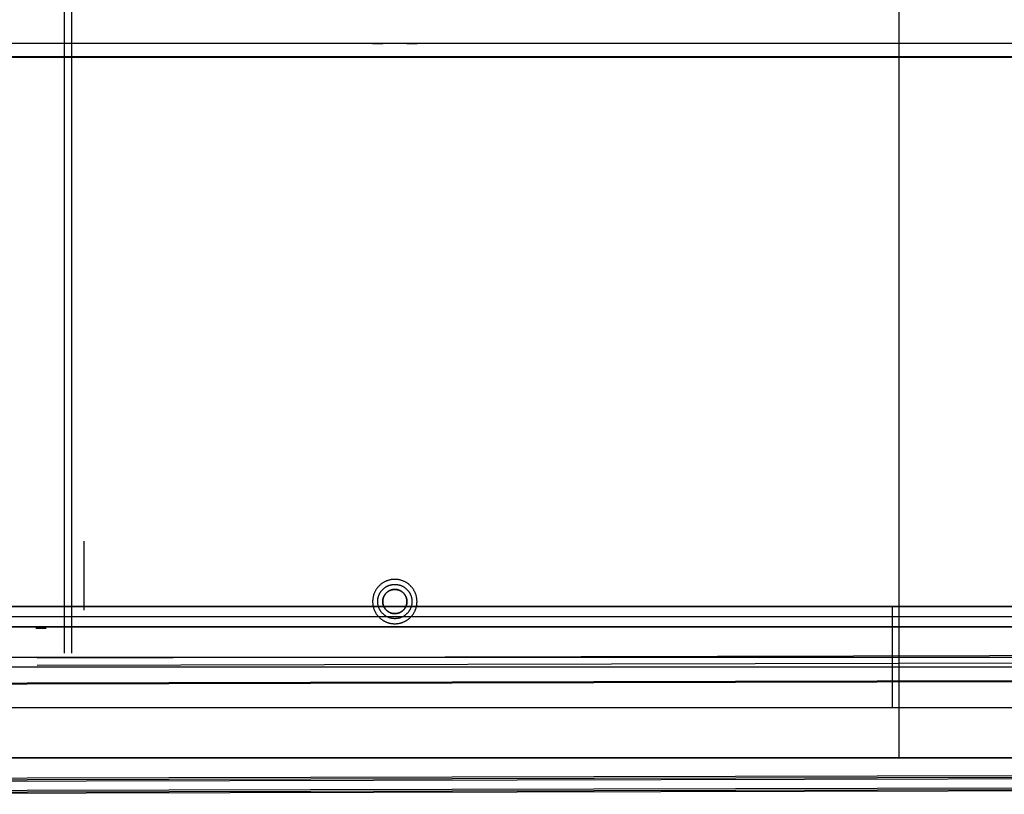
# Model space of a CAD drawing. Header units: millimetres. Extents: x -443 to 78, y -75 to 91.
# Tile 9 of 40: x -380 to -282, y -74 to 2. Entities that reach past the tile are written whole.
import ezdxf

# ---------------------------------------------------------------- set-up
doc = ezdxf.new("R2010")
doc.units = ezdxf.units.MM
doc.header["$MEASUREMENT"] = 0
doc.layers.add('Predefinito', color=5, linetype='Continuous')

msp = doc.modelspace()

# ---------------------------------------------------------------- linework, layer by layer
at = {"layer": 'Predefinito'}
for points in [[(-292.794, -70.836), (-292.794, 79.164)], [(-292.794, -70.836), (-292.794, 79.164)], [(-375.575, 67.571), (-375.575, -60.462)], [(-374.851, 67.571), (-374.851, -60.462)], [(-140.614, -1.332), (-435.615, -1.332)], [(-140.614, -1.399), (-435.615, -1.399)], [(-373.584, -56.194), (-373.584, -49.366)], [(-340.594, -55.336), (-340.594, -55.287), (-340.596, -55.238), (-340.599, -55.188), (-340.603, -55.138), (-340.608, -55.088), (-340.614, -55.037), (-340.622, -54.987), (-340.63, -54.936), (-340.641, -54.884), (-340.652, -54.833), (-340.665, -54.782), (-340.679, -54.731), (-340.694, -54.679), (-340.711, -54.628), (-340.729, -54.577), (-340.748, -54.526), (-340.769, -54.475), (-340.791, -54.425), (-340.815, -54.375), (-340.839, -54.325), (-340.866, -54.276), (-340.893, -54.228), (-340.922, -54.18), (-340.952, -54.132), (-340.984, -54.085), (-341.017, -54.039), (-341.051, -53.994), (-341.086, -53.949), (-341.122, -53.906), (-341.16, -53.863), (-341.198, -53.821), (-341.238, -53.78), (-341.279, -53.741), (-341.321, -53.702), (-341.363, -53.664), (-341.407, -53.628), (-341.452, -53.593), (-341.497, -53.559), (-341.543, -53.526), (-341.59, -53.494), (-341.637, -53.464), (-341.685, -53.435), (-341.734, -53.408), (-341.783, -53.382), (-341.833, -53.357), (-341.883, -53.333), (-341.933, -53.311), (-341.984, -53.29), (-342.035, -53.271), (-342.086, -53.253), (-342.137, -53.236), (-342.188, -53.221), (-342.24, -53.207), (-342.291, -53.194), (-342.342, -53.183), (-342.393, -53.173), (-342.444, -53.164), (-342.495, -53.156), (-342.546, -53.15), (-342.596, -53.145), (-342.646, -53.141), (-342.696, -53.138), (-342.745, -53.136), (-342.794, -53.136), (-342.843, -53.136), (-342.892, -53.138), (-342.941, -53.141), (-342.991, -53.145), (-343.042, -53.15), (-343.092, -53.156), (-343.143, -53.164), (-343.194, -53.173), (-343.245, -53.183), (-343.296, -53.194), (-343.348, -53.207), (-343.399, -53.221), (-343.45, -53.236), (-343.502, -53.253), (-343.553, -53.271), (-343.604, -53.29), (-343.654, -53.311), (-343.705, -53.333), (-343.755, -53.357), (-343.804, -53.382), (-343.853, -53.408), (-343.902, -53.435), (-343.95, -53.464), (-343.998, -53.494), (-344.044, -53.526), (-344.091, -53.559), (-344.136, -53.593), (-344.18, -53.628), (-344.224, -53.664), (-344.267, -53.702), (-344.309, -53.741), (-344.349, -53.78), (-344.389, -53.821), (-344.428, -53.863), (-344.465, -53.906), (-344.502, -53.949), (-344.537, -53.994), (-344.571, -54.039), (-344.604, -54.085), (-344.635, -54.132), (-344.665, -54.18), (-344.694, -54.228), (-344.722, -54.276), (-344.748, -54.325), (-344.773, -54.375), (-344.796, -54.425), (-344.818, -54.475), (-344.839, -54.526), (-344.859, -54.577), (-344.877, -54.628), (-344.893, -54.679), (-344.909, -54.731), (-344.923, -54.782), (-344.936, -54.833), (-344.947, -54.884), (-344.957, -54.936), (-344.966, -54.987), (-344.973, -55.037), (-344.98, -55.088), (-344.985, -55.138), (-344.989, -55.188), (-344.992, -55.238), (-344.993, -55.287), (-344.994, -55.336)], [(-344.494, -55.336), (-344.493, -55.298), (-344.492, -55.26), (-344.49, -55.222), (-344.487, -55.183), (-344.483, -55.144), (-344.478, -55.105), (-344.472, -55.066), (-344.465, -55.027), (-344.458, -54.987), (-344.449, -54.947), (-344.439, -54.908), (-344.428, -54.868), (-344.416, -54.828), (-344.403, -54.789), (-344.389, -54.749), (-344.374, -54.71), (-344.358, -54.671), (-344.341, -54.632), (-344.323, -54.593), (-344.304, -54.555), (-344.284, -54.517), (-344.262, -54.479), (-344.24, -54.442), (-344.217, -54.406), (-344.192, -54.369), (-344.167, -54.334), (-344.141, -54.299), (-344.114, -54.264), (-344.085, -54.231), (-344.056, -54.198), (-344.027, -54.165), (-343.996, -54.134), (-343.964, -54.103), (-343.932, -54.073), (-343.899, -54.044), (-343.865, -54.016), (-343.831, -53.989), (-343.796, -53.963), (-343.76, -53.937), (-343.724, -53.913), (-343.687, -53.89), (-343.65, -53.867), (-343.613, -53.846), (-343.575, -53.826), (-343.536, -53.807), (-343.498, -53.788), (-343.459, -53.771), (-343.419, -53.755), (-343.38, -53.74), (-343.341, -53.726), (-343.301, -53.713), (-343.261, -53.702), (-343.222, -53.691), (-343.182, -53.681), (-343.143, -53.672), (-343.103, -53.664), (-343.064, -53.657), (-343.024, -53.652), (-342.985, -53.647), (-342.946, -53.643), (-342.908, -53.64), (-342.87, -53.638), (-342.831, -53.636), (-342.794, -53.636), (-342.756, -53.636), (-342.718, -53.638), (-342.68, -53.64), (-342.641, -53.643), (-342.602, -53.647), (-342.563, -53.652), (-342.524, -53.657), (-342.484, -53.664), (-342.445, -53.672), (-342.405, -53.681), (-342.366, -53.691), (-342.326, -53.702), (-342.286, -53.713), (-342.247, -53.726), (-342.207, -53.74), (-342.168, -53.755), (-342.129, -53.771), (-342.09, -53.788), (-342.051, -53.807), (-342.013, -53.826), (-341.975, -53.846), (-341.937, -53.867), (-341.9, -53.89), (-341.863, -53.913), (-341.827, -53.937), (-341.792, -53.963), (-341.757, -53.989), (-341.722, -54.016), (-341.688, -54.044), (-341.655, -54.073), (-341.623, -54.103), (-341.592, -54.134), (-341.561, -54.165), (-341.531, -54.198), (-341.502, -54.231), (-341.474, -54.264), (-341.447, -54.299), (-341.42, -54.334), (-341.395, -54.369), (-341.371, -54.406), (-341.347, -54.442), (-341.325, -54.479), (-341.304, -54.517), (-341.284, -54.555), (-341.264, -54.593), (-341.246, -54.632), (-341.229, -54.671), (-341.213, -54.71), (-341.198, -54.749), (-341.184, -54.789), (-341.171, -54.828), (-341.159, -54.868), (-341.149, -54.908), (-341.139, -54.947), (-341.13, -54.987), (-341.122, -55.027), (-341.115, -55.066), (-341.109, -55.105), (-341.105, -55.144), (-341.101, -55.183), (-341.098, -55.222), (-341.095, -55.26), (-341.094, -55.298), (-341.094, -55.336)], [(-343.994, -55.336), (-343.993, -55.309), (-343.993, -55.282), (-343.991, -55.255), (-343.989, -55.228), (-343.986, -55.201), (-343.983, -55.173), (-343.978, -55.145), (-343.974, -55.118), (-343.968, -55.09), (-343.962, -55.062), (-343.955, -55.034), (-343.947, -55.006), (-343.939, -54.978), (-343.93, -54.95), (-343.92, -54.922), (-343.909, -54.894), (-343.898, -54.867), (-343.886, -54.839), (-343.873, -54.812), (-343.86, -54.785), (-343.845, -54.758), (-343.83, -54.731), (-343.815, -54.705), (-343.798, -54.679), (-343.781, -54.654), (-343.763, -54.629), (-343.745, -54.604), (-343.725, -54.58), (-343.705, -54.556), (-343.685, -54.532), (-343.664, -54.51), (-343.642, -54.487), (-343.62, -54.466), (-343.597, -54.445), (-343.574, -54.424), (-343.55, -54.404), (-343.526, -54.385), (-343.501, -54.367), (-343.476, -54.349), (-343.45, -54.331), (-343.424, -54.315), (-343.398, -54.299), (-343.372, -54.284), (-343.345, -54.27), (-343.318, -54.256), (-343.291, -54.244), (-343.263, -54.231), (-343.235, -54.22), (-343.208, -54.21), (-343.18, -54.2), (-343.152, -54.191), (-343.124, -54.182), (-343.096, -54.175), (-343.068, -54.168), (-343.04, -54.161), (-343.012, -54.156), (-342.984, -54.151), (-342.957, -54.147), (-342.929, -54.144), (-342.902, -54.141), (-342.874, -54.139), (-342.847, -54.137), (-342.82, -54.136), (-342.794, -54.136), (-342.767, -54.136), (-342.74, -54.137), (-342.713, -54.139), (-342.686, -54.141), (-342.658, -54.144), (-342.631, -54.147), (-342.603, -54.151), (-342.575, -54.156), (-342.547, -54.161), (-342.52, -54.168), (-342.492, -54.175), (-342.464, -54.182), (-342.436, -54.191), (-342.408, -54.2), (-342.38, -54.21), (-342.352, -54.22), (-342.324, -54.231), (-342.297, -54.244), (-342.27, -54.256), (-342.243, -54.27), (-342.216, -54.284), (-342.189, -54.299), (-342.163, -54.315), (-342.137, -54.331), (-342.112, -54.349), (-342.086, -54.367), (-342.062, -54.385), (-342.037, -54.404), (-342.014, -54.424), (-341.99, -54.445), (-341.967, -54.466), (-341.945, -54.487), (-341.924, -54.51), (-341.902, -54.532), (-341.882, -54.556), (-341.862, -54.58), (-341.843, -54.604), (-341.824, -54.629), (-341.806, -54.654), (-341.789, -54.679), (-341.773, -54.705), (-341.757, -54.731), (-341.742, -54.758), (-341.728, -54.785), (-341.714, -54.812), (-341.701, -54.839), (-341.689, -54.867), (-341.678, -54.894), (-341.667, -54.922), (-341.658, -54.95), (-341.648, -54.978), (-341.64, -55.006), (-341.632, -55.034), (-341.625, -55.062), (-341.619, -55.09), (-341.614, -55.118), (-341.609, -55.145), (-341.605, -55.173), (-341.601, -55.201), (-341.599, -55.228), (-341.596, -55.255), (-341.595, -55.282), (-341.594, -55.309), (-341.594, -55.336)], [(-343.994, -55.336), (-343.993, -55.309), (-343.993, -55.282), (-343.991, -55.255), (-343.989, -55.228), (-343.986, -55.201), (-343.983, -55.173), (-343.978, -55.145), (-343.974, -55.118), (-343.968, -55.09), (-343.962, -55.062), (-343.955, -55.034), (-343.947, -55.006), (-343.939, -54.978), (-343.93, -54.95), (-343.92, -54.922), (-343.909, -54.894), (-343.898, -54.867), (-343.886, -54.839), (-343.873, -54.812), (-343.86, -54.785), (-343.845, -54.758), (-343.83, -54.731), (-343.815, -54.705), (-343.798, -54.679), (-343.781, -54.654), (-343.763, -54.629), (-343.745, -54.604), (-343.725, -54.58), (-343.705, -54.556), (-343.685, -54.532), (-343.664, -54.51), (-343.642, -54.487), (-343.62, -54.466), (-343.597, -54.445), (-343.574, -54.424), (-343.55, -54.404), (-343.526, -54.385), (-343.501, -54.367), (-343.476, -54.349), (-343.45, -54.331), (-343.424, -54.315), (-343.398, -54.299), (-343.372, -54.284), (-343.345, -54.27), (-343.318, -54.256), (-343.291, -54.244), (-343.263, -54.231), (-343.235, -54.22), (-343.208, -54.21), (-343.18, -54.2), (-343.152, -54.191), (-343.124, -54.182), (-343.096, -54.175), (-343.068, -54.168), (-343.04, -54.161), (-343.012, -54.156), (-342.984, -54.151), (-342.957, -54.147), (-342.929, -54.144), (-342.902, -54.141), (-342.874, -54.139), (-342.847, -54.137), (-342.82, -54.136), (-342.794, -54.136), (-342.767, -54.136), (-342.74, -54.137), (-342.713, -54.139), (-342.686, -54.141), (-342.658, -54.144), (-342.631, -54.147), (-342.603, -54.151), (-342.575, -54.156), (-342.547, -54.161), (-342.52, -54.168), (-342.492, -54.175), (-342.464, -54.182), (-342.436, -54.191), (-342.408, -54.2), (-342.38, -54.21), (-342.352, -54.22), (-342.324, -54.231), (-342.297, -54.244), (-342.27, -54.256), (-342.243, -54.27), (-342.216, -54.284), (-342.189, -54.299), (-342.163, -54.315), (-342.137, -54.331), (-342.112, -54.349), (-342.086, -54.367), (-342.062, -54.385), (-342.037, -54.404), (-342.014, -54.424), (-341.99, -54.445), (-341.967, -54.466), (-341.945, -54.487), (-341.924, -54.51), (-341.902, -54.532), (-341.882, -54.556), (-341.862, -54.58), (-341.843, -54.604), (-341.824, -54.629), (-341.806, -54.654), (-341.789, -54.679), (-341.773, -54.705), (-341.757, -54.731), (-341.742, -54.758), (-341.728, -54.785), (-341.714, -54.812), (-341.701, -54.839), (-341.689, -54.867), (-341.678, -54.894), (-341.667, -54.922), (-341.658, -54.95), (-341.648, -54.978), (-341.64, -55.006), (-341.632, -55.034), (-341.625, -55.062), (-341.619, -55.09), (-341.614, -55.118), (-341.609, -55.145), (-341.605, -55.173), (-341.601, -55.201), (-341.599, -55.228), (-341.596, -55.255), (-341.595, -55.282), (-341.594, -55.309), (-341.594, -55.336)], [(-341.594, -55.336), (-341.594, -55.309), (-341.595, -55.282), (-341.596, -55.255), (-341.599, -55.228), (-341.601, -55.201), (-341.605, -55.173), (-341.609, -55.145), (-341.614, -55.118), (-341.619, -55.09), (-341.625, -55.062), (-341.632, -55.034), (-341.64, -55.006), (-341.648, -54.978), (-341.658, -54.95), (-341.667, -54.922), (-341.678, -54.894), (-341.689, -54.867), (-341.701, -54.839), (-341.714, -54.812), (-341.728, -54.785), (-341.742, -54.758), (-341.757, -54.731), (-341.773, -54.705), (-341.789, -54.679), (-341.806, -54.654), (-341.824, -54.629), (-341.843, -54.604), (-341.862, -54.58), (-341.882, -54.556), (-341.902, -54.532), (-341.924, -54.51), (-341.945, -54.487), (-341.967, -54.466), (-341.99, -54.445), (-342.014, -54.424), (-342.037, -54.404), (-342.062, -54.385), (-342.086, -54.367), (-342.112, -54.349), (-342.137, -54.331), (-342.163, -54.315), (-342.189, -54.299), (-342.216, -54.284), (-342.243, -54.27), (-342.27, -54.256), (-342.297, -54.244), (-342.324, -54.231), (-342.352, -54.22), (-342.38, -54.21), (-342.408, -54.2), (-342.436, -54.191), (-342.464, -54.182), (-342.492, -54.175), (-342.52, -54.168), (-342.547, -54.161), (-342.575, -54.156), (-342.603, -54.151), (-342.631, -54.147), (-342.658, -54.144), (-342.686, -54.141), (-342.713, -54.139), (-342.74, -54.137), (-342.767, -54.136), (-342.794, -54.136), (-342.82, -54.136), (-342.847, -54.137), (-342.874, -54.139), (-342.902, -54.141), (-342.929, -54.144), (-342.957, -54.147), (-342.984, -54.151), (-343.012, -54.156), (-343.04, -54.161), (-343.068, -54.168), (-343.096, -54.175), (-343.124, -54.182), (-343.152, -54.191), (-343.18, -54.2), (-343.208, -54.21), (-343.235, -54.22), (-343.263, -54.231), (-343.291, -54.244), (-343.318, -54.256), (-343.345, -54.27), (-343.372, -54.284), (-343.398, -54.299), (-343.424, -54.315), (-343.45, -54.331), (-343.476, -54.349), (-343.501, -54.367), (-343.526, -54.385), (-343.55, -54.404), (-343.574, -54.424), (-343.597, -54.445), (-343.62, -54.466), (-343.642, -54.487), (-343.664, -54.51), (-343.685, -54.532), (-343.705, -54.556), (-343.725, -54.58), (-343.745, -54.604), (-343.763, -54.629), (-343.781, -54.654), (-343.798, -54.679), (-343.815, -54.705), (-343.83, -54.731), (-343.845, -54.758), (-343.86, -54.785), (-343.873, -54.812), (-343.886, -54.839), (-343.898, -54.867), (-343.909, -54.894), (-343.92, -54.922), (-343.93, -54.95), (-343.939, -54.978), (-343.947, -55.006), (-343.955, -55.034), (-343.962, -55.062), (-343.968, -55.09), (-343.974, -55.118), (-343.978, -55.145), (-343.983, -55.173), (-343.986, -55.201), (-343.989, -55.228), (-343.991, -55.255), (-343.993, -55.282), (-343.993, -55.309), (-343.994, -55.336)], [(-344.994, -55.336), (-344.993, -55.385), (-344.992, -55.434), (-344.989, -55.484), (-344.985, -55.534), (-344.98, -55.584), (-344.973, -55.634), (-344.966, -55.685), (-344.957, -55.736), (-344.947, -55.787), (-344.936, -55.839), (-344.923, -55.89), (-344.909, -55.941), (-344.893, -55.993), (-344.877, -56.044), (-344.859, -56.095), (-344.839, -56.146), (-344.818, -56.196), (-344.796, -56.247), (-344.773, -56.297), (-344.748, -56.346), (-344.722, -56.395), (-344.694, -56.444), (-344.665, -56.492), (-344.635, -56.54), (-344.604, -56.587), (-344.571, -56.633), (-344.537, -56.678), (-344.502, -56.723), (-344.465, -56.766), (-344.428, -56.809), (-344.389, -56.851), (-344.349, -56.892), (-344.309, -56.931), (-344.267, -56.97), (-344.224, -57.007), (-344.18, -57.044), (-344.136, -57.079), (-344.091, -57.113), (-344.044, -57.146), (-343.998, -57.177), (-343.95, -57.207), (-343.902, -57.236), (-343.853, -57.264), (-343.804, -57.29), (-343.755, -57.315), (-343.705, -57.338), (-343.654, -57.361), (-343.604, -57.381), (-343.553, -57.401), (-343.502, -57.419), (-343.45, -57.436), (-343.399, -57.451), (-343.348, -57.465), (-343.296, -57.478), (-343.245, -57.489), (-343.194, -57.499), (-343.143, -57.508), (-343.092, -57.516), (-343.042, -57.522), (-342.991, -57.527), (-342.941, -57.531), (-342.892, -57.534), (-342.843, -57.535), (-342.794, -57.536), (-342.745, -57.535), (-342.696, -57.534), (-342.646, -57.531), (-342.596, -57.527), (-342.546, -57.522), (-342.495, -57.516), (-342.444, -57.508), (-342.393, -57.499), (-342.342, -57.489), (-342.291, -57.478), (-342.24, -57.465), (-342.188, -57.451), (-342.137, -57.436), (-342.086, -57.419), (-342.035, -57.401), (-341.984, -57.381), (-341.933, -57.361), (-341.883, -57.338), (-341.833, -57.315), (-341.783, -57.29), (-341.734, -57.264), (-341.685, -57.236), (-341.637, -57.207), (-341.59, -57.177), (-341.543, -57.146), (-341.497, -57.113), (-341.452, -57.079), (-341.407, -57.044), (-341.363, -57.007), (-341.321, -56.97), (-341.279, -56.931), (-341.238, -56.892), (-341.198, -56.851), (-341.16, -56.809), (-341.122, -56.766), (-341.086, -56.723), (-341.051, -56.678), (-341.017, -56.633), (-340.984, -56.587), (-340.952, -56.54), (-340.922, -56.492), (-340.893, -56.444), (-340.866, -56.395), (-340.839, -56.346), (-340.815, -56.297), (-340.791, -56.247), (-340.769, -56.196), (-340.748, -56.146), (-340.729, -56.095), (-340.711, -56.044), (-340.694, -55.993), (-340.679, -55.941), (-340.665, -55.89), (-340.652, -55.839), (-340.641, -55.787), (-340.63, -55.736), (-340.622, -55.685), (-340.614, -55.634), (-340.608, -55.584), (-340.603, -55.534), (-340.599, -55.484), (-340.596, -55.434), (-340.594, -55.385), (-340.594, -55.336)], [(-341.094, -55.336), (-341.094, -55.374), (-341.095, -55.412), (-341.098, -55.45), (-341.101, -55.489), (-341.105, -55.527), (-341.109, -55.567), (-341.115, -55.606), (-341.122, -55.645), (-341.13, -55.685), (-341.139, -55.724), (-341.149, -55.764), (-341.159, -55.804), (-341.171, -55.843), (-341.184, -55.883), (-341.198, -55.922), (-341.213, -55.962), (-341.229, -56.001), (-341.246, -56.04), (-341.264, -56.078), (-341.284, -56.117), (-341.304, -56.155), (-341.325, -56.192), (-341.347, -56.229), (-341.371, -56.266), (-341.395, -56.302), (-341.42, -56.338), (-341.447, -56.373), (-341.474, -56.407), (-341.502, -56.441), (-341.531, -56.474), (-341.561, -56.506), (-341.592, -56.538), (-341.623, -56.569), (-341.655, -56.599), (-341.688, -56.628), (-341.722, -56.656), (-341.757, -56.683), (-341.792, -56.709), (-341.827, -56.734), (-341.863, -56.759), (-341.9, -56.782), (-341.937, -56.804), (-341.975, -56.826), (-342.013, -56.846), (-342.051, -56.865), (-342.09, -56.883), (-342.129, -56.9), (-342.168, -56.917), (-342.207, -56.932), (-342.247, -56.945), (-342.286, -56.958), (-342.326, -56.97), (-342.366, -56.981), (-342.405, -56.991), (-342.445, -57), (-342.484, -57.008), (-342.524, -57.014), (-342.563, -57.02), (-342.602, -57.025), (-342.641, -57.029), (-342.68, -57.032), (-342.718, -57.034), (-342.756, -57.035), (-342.794, -57.036), (-342.831, -57.035), (-342.87, -57.034), (-342.908, -57.032), (-342.946, -57.029), (-342.985, -57.025), (-343.024, -57.02), (-343.064, -57.014), (-343.103, -57.008), (-343.143, -57), (-343.182, -56.991), (-343.222, -56.981), (-343.261, -56.97), (-343.301, -56.958), (-343.341, -56.945), (-343.38, -56.932), (-343.419, -56.917), (-343.459, -56.9), (-343.498, -56.883), (-343.536, -56.865), (-343.575, -56.846), (-343.613, -56.826), (-343.65, -56.804), (-343.687, -56.782), (-343.724, -56.759), (-343.76, -56.734), (-343.796, -56.709), (-343.831, -56.683), (-343.865, -56.656), (-343.899, -56.628), (-343.932, -56.599), (-343.964, -56.569), (-343.996, -56.538), (-344.027, -56.506), (-344.056, -56.474), (-344.085, -56.441), (-344.114, -56.407), (-344.141, -56.373), (-344.167, -56.338), (-344.192, -56.302), (-344.217, -56.266), (-344.24, -56.229), (-344.262, -56.192), (-344.284, -56.155), (-344.304, -56.117), (-344.323, -56.078), (-344.341, -56.04), (-344.358, -56.001), (-344.374, -55.962), (-344.389, -55.922), (-344.403, -55.883), (-344.416, -55.843), (-344.428, -55.804), (-344.439, -55.764), (-344.449, -55.724), (-344.458, -55.685), (-344.465, -55.645), (-344.472, -55.606), (-344.478, -55.567), (-344.483, -55.527), (-344.487, -55.489), (-344.49, -55.45), (-344.492, -55.412), (-344.493, -55.374), (-344.494, -55.336)], [(-341.594, -55.336), (-341.594, -55.363), (-341.595, -55.389), (-341.596, -55.416), (-341.599, -55.444), (-341.601, -55.471), (-341.605, -55.499), (-341.609, -55.526), (-341.614, -55.554), (-341.619, -55.582), (-341.625, -55.61), (-341.632, -55.638), (-341.64, -55.666), (-341.648, -55.694), (-341.658, -55.722), (-341.667, -55.75), (-341.678, -55.778), (-341.689, -55.805), (-341.701, -55.833), (-341.714, -55.86), (-341.728, -55.887), (-341.742, -55.914), (-341.757, -55.94), (-341.773, -55.967), (-341.789, -55.993), (-341.806, -56.018), (-341.824, -56.043), (-341.843, -56.068), (-341.862, -56.092), (-341.882, -56.116), (-341.902, -56.139), (-341.924, -56.162), (-341.945, -56.184), (-341.967, -56.206), (-341.99, -56.227), (-342.014, -56.248), (-342.037, -56.268), (-342.062, -56.287), (-342.086, -56.305), (-342.112, -56.323), (-342.137, -56.34), (-342.163, -56.357), (-342.189, -56.372), (-342.216, -56.388), (-342.243, -56.402), (-342.27, -56.415), (-342.297, -56.428), (-342.324, -56.44), (-342.352, -56.452), (-342.38, -56.462), (-342.408, -56.472), (-342.436, -56.481), (-342.464, -56.49), (-342.492, -56.497), (-342.52, -56.504), (-342.547, -56.51), (-342.575, -56.516), (-342.603, -56.521), (-342.631, -56.525), (-342.658, -56.528), (-342.686, -56.531), (-342.713, -56.533), (-342.74, -56.535), (-342.767, -56.536), (-342.794, -56.536), (-342.82, -56.536), (-342.847, -56.535), (-342.874, -56.533), (-342.902, -56.531), (-342.929, -56.528), (-342.957, -56.525), (-342.984, -56.521), (-343.012, -56.516), (-343.04, -56.51), (-343.068, -56.504), (-343.096, -56.497), (-343.124, -56.49), (-343.152, -56.481), (-343.18, -56.472), (-343.208, -56.462), (-343.235, -56.452), (-343.263, -56.44), (-343.291, -56.428), (-343.318, -56.415), (-343.345, -56.402), (-343.372, -56.388), (-343.398, -56.372), (-343.424, -56.357), (-343.45, -56.34), (-343.476, -56.323), (-343.501, -56.305), (-343.526, -56.287), (-343.55, -56.268), (-343.574, -56.248), (-343.597, -56.227), (-343.62, -56.206), (-343.642, -56.184), (-343.664, -56.162), (-343.685, -56.139), (-343.705, -56.116), (-343.725, -56.092), (-343.745, -56.068), (-343.763, -56.043), (-343.781, -56.018), (-343.798, -55.993), (-343.815, -55.967), (-343.83, -55.94), (-343.845, -55.914), (-343.86, -55.887), (-343.873, -55.86), (-343.886, -55.833), (-343.898, -55.805), (-343.909, -55.778), (-343.92, -55.75), (-343.93, -55.722), (-343.939, -55.694), (-343.947, -55.666), (-343.955, -55.638), (-343.962, -55.61), (-343.968, -55.582), (-343.974, -55.554), (-343.978, -55.526), (-343.983, -55.499), (-343.986, -55.471), (-343.989, -55.444), (-343.991, -55.416), (-343.993, -55.389), (-343.993, -55.363), (-343.994, -55.336)], [(-341.594, -55.336), (-341.594, -55.363), (-341.595, -55.389), (-341.596, -55.416), (-341.599, -55.444), (-341.601, -55.471), (-341.605, -55.499), (-341.609, -55.526), (-341.614, -55.554), (-341.619, -55.582), (-341.625, -55.61), (-341.632, -55.638), (-341.64, -55.666), (-341.648, -55.694), (-341.658, -55.722), (-341.667, -55.75), (-341.678, -55.778), (-341.689, -55.805), (-341.701, -55.833), (-341.714, -55.86), (-341.728, -55.887), (-341.742, -55.914), (-341.757, -55.94), (-341.773, -55.967), (-341.789, -55.993), (-341.806, -56.018), (-341.824, -56.043), (-341.843, -56.068), (-341.862, -56.092), (-341.882, -56.116), (-341.902, -56.139), (-341.924, -56.162), (-341.945, -56.184), (-341.967, -56.206), (-341.99, -56.227), (-342.014, -56.248), (-342.037, -56.268), (-342.062, -56.287), (-342.086, -56.305), (-342.112, -56.323), (-342.137, -56.34), (-342.163, -56.357), (-342.189, -56.372), (-342.216, -56.388), (-342.243, -56.402), (-342.27, -56.415), (-342.297, -56.428), (-342.324, -56.44), (-342.352, -56.452), (-342.38, -56.462), (-342.408, -56.472), (-342.436, -56.481), (-342.464, -56.49), (-342.492, -56.497), (-342.52, -56.504), (-342.547, -56.51), (-342.575, -56.516), (-342.603, -56.521), (-342.631, -56.525), (-342.658, -56.528), (-342.686, -56.531), (-342.713, -56.533), (-342.74, -56.535), (-342.767, -56.536), (-342.794, -56.536), (-342.82, -56.536), (-342.847, -56.535), (-342.874, -56.533), (-342.902, -56.531), (-342.929, -56.528), (-342.957, -56.525), (-342.984, -56.521), (-343.012, -56.516), (-343.04, -56.51), (-343.068, -56.504), (-343.096, -56.497), (-343.124, -56.49), (-343.152, -56.481), (-343.18, -56.472), (-343.208, -56.462), (-343.235, -56.452), (-343.263, -56.44), (-343.291, -56.428), (-343.318, -56.415), (-343.345, -56.402), (-343.372, -56.388), (-343.398, -56.372), (-343.424, -56.357), (-343.45, -56.34), (-343.476, -56.323), (-343.501, -56.305), (-343.526, -56.287), (-343.55, -56.268), (-343.574, -56.248), (-343.597, -56.227), (-343.62, -56.206), (-343.642, -56.184), (-343.664, -56.162), (-343.685, -56.139), (-343.705, -56.116), (-343.725, -56.092), (-343.745, -56.068), (-343.763, -56.043), (-343.781, -56.018), (-343.798, -55.993), (-343.815, -55.967), (-343.83, -55.94), (-343.845, -55.914), (-343.86, -55.887), (-343.873, -55.86), (-343.886, -55.833), (-343.898, -55.805), (-343.909, -55.778), (-343.92, -55.75), (-343.93, -55.722), (-343.939, -55.694), (-343.947, -55.666), (-343.955, -55.638), (-343.962, -55.61), (-343.968, -55.582), (-343.974, -55.554), (-343.978, -55.526), (-343.983, -55.499), (-343.986, -55.471), (-343.989, -55.444), (-343.991, -55.416), (-343.993, -55.389), (-343.993, -55.363), (-343.994, -55.336)], [(-343.994, -55.336), (-343.993, -55.363), (-343.993, -55.389), (-343.991, -55.416), (-343.989, -55.444), (-343.986, -55.471), (-343.983, -55.499), (-343.978, -55.526), (-343.974, -55.554), (-343.968, -55.582), (-343.962, -55.61), (-343.955, -55.638), (-343.947, -55.666), (-343.939, -55.694), (-343.93, -55.722), (-343.92, -55.75), (-343.909, -55.778), (-343.898, -55.805), (-343.886, -55.833), (-343.873, -55.86), (-343.86, -55.887), (-343.845, -55.914), (-343.83, -55.94), (-343.815, -55.967), (-343.798, -55.993), (-343.781, -56.018), (-343.763, -56.043), (-343.745, -56.068), (-343.725, -56.092), (-343.705, -56.116), (-343.685, -56.139), (-343.664, -56.162), (-343.642, -56.184), (-343.62, -56.206), (-343.597, -56.227), (-343.574, -56.248), (-343.55, -56.268), (-343.526, -56.287), (-343.501, -56.305), (-343.476, -56.323), (-343.45, -56.34), (-343.424, -56.357), (-343.398, -56.372), (-343.372, -56.388), (-343.345, -56.402), (-343.318, -56.415), (-343.291, -56.428), (-343.263, -56.44), (-343.235, -56.452), (-343.208, -56.462), (-343.18, -56.472), (-343.152, -56.481), (-343.124, -56.49), (-343.096, -56.497), (-343.068, -56.504), (-343.04, -56.51), (-343.012, -56.516), (-342.984, -56.521), (-342.957, -56.525), (-342.929, -56.528), (-342.902, -56.531), (-342.874, -56.533), (-342.847, -56.535), (-342.82, -56.536), (-342.794, -56.536), (-342.767, -56.536), (-342.74, -56.535), (-342.713, -56.533), (-342.686, -56.531), (-342.658, -56.528), (-342.631, -56.525), (-342.603, -56.521), (-342.575, -56.516), (-342.547, -56.51), (-342.52, -56.504), (-342.492, -56.497), (-342.464, -56.49), (-342.436, -56.481), (-342.408, -56.472), (-342.38, -56.462), (-342.352, -56.452), (-342.324, -56.44), (-342.297, -56.428), (-342.27, -56.415), (-342.243, -56.402), (-342.216, -56.388), (-342.189, -56.372), (-342.163, -56.357), (-342.137, -56.34), (-342.112, -56.323), (-342.086, -56.305), (-342.062, -56.287), (-342.037, -56.268), (-342.014, -56.248), (-341.99, -56.227), (-341.967, -56.206), (-341.945, -56.184), (-341.924, -56.162), (-341.902, -56.139), (-341.882, -56.116), (-341.862, -56.092), (-341.843, -56.068), (-341.824, -56.043), (-341.806, -56.018), (-341.789, -55.993), (-341.773, -55.967), (-341.757, -55.94), (-341.742, -55.914), (-341.728, -55.887), (-341.714, -55.86), (-341.701, -55.833), (-341.689, -55.805), (-341.678, -55.778), (-341.667, -55.75), (-341.658, -55.722), (-341.648, -55.694), (-341.64, -55.666), (-341.632, -55.638), (-341.625, -55.61), (-341.619, -55.582), (-341.614, -55.554), (-341.609, -55.526), (-341.605, -55.499), (-341.601, -55.471), (-341.599, -55.444), (-341.596, -55.416), (-341.595, -55.389), (-341.594, -55.363), (-341.594, -55.336)], [(-147.094, -55.836), (-439.786, -55.836)], [(-439.786, -55.836), (-147.094, -55.836)], [(-439.786, -55.836), (-147.094, -55.836)], [(-293.44, -57.836), (-293.44, -55.836)], [(-147.094, -56.836), (-439.786, -56.836)], [(-441.791, -57.836), (-145.089, -57.836)], [(-147.094, -57.836), (-439.786, -57.836)], [(-427.758, -57.836), (-159.122, -57.836)], [(-378.375, -57.962), (-377.351, -57.962)], [(-293.44, -65.836), (-293.44, -57.836)], [(-439.786, -60.836), (-147.094, -60.836)], [(-159.122, -61.836), (-427.758, -61.836)], [(-441.791, -65.836), (-145.089, -65.836)], [(-439.786, -65.836), (-147.094, -65.836)], [(-427.758, -65.836), (-159.122, -65.836)], [(-153.494, -70.836), (-432.094, -70.836)], [(-432.094, -70.836), (-153.494, -70.836)]]:
    msp.add_lwpolyline(points, dxfattribs=at)
at = {"layer": 'Predefinito', "extrusion": (1, 0, 0)}
for points in [[(60.542, 45.321), (-63.206, 38.399)], [(-63.273, 39.598), (60.475, 46.519)], [(-54.136, 1), (-53.136, 0)], [(-54.136, 1), (-54.136, 1.2)], [(-55.336, 1), (-55.336, 1.2)], [(-55.336, 1.2), (-55.336, 1)], [(-56.536, 1), (-56.536, 1.2)], [(-56.536, 1), (-57.536, 0)], [(-55.836, 29), (-55.837, 29.111), (-55.841, 29.223), (-55.847, 29.336), (-55.856, 29.449), (-55.868, 29.564), (-55.882, 29.678), (-55.899, 29.794), (-55.919, 29.91), (-55.942, 30.026), (-55.968, 30.143), (-55.997, 30.259), (-56.029, 30.376), (-56.064, 30.492), (-56.102, 30.609), (-56.143, 30.725), (-56.187, 30.84), (-56.234, 30.956), (-56.285, 31.07), (-56.338, 31.184), (-56.394, 31.296), (-56.454, 31.408), (-56.517, 31.519), (-56.582, 31.628), (-56.651, 31.736), (-56.722, 31.842), (-56.797, 31.947), (-56.874, 32.05), (-56.954, 32.151), (-57.037, 32.251), (-57.122, 32.348), (-57.21, 32.443), (-57.3, 32.536), (-57.393, 32.626), (-57.488, 32.714), (-57.585, 32.799), (-57.684, 32.882), (-57.786, 32.962), (-57.889, 33.039), (-57.993, 33.113), (-58.1, 33.185), (-58.208, 33.254), (-58.317, 33.319), (-58.428, 33.382), (-58.539, 33.441), (-58.652, 33.498), (-58.766, 33.551), (-58.88, 33.602), (-58.995, 33.649), (-59.111, 33.693), (-59.227, 33.734), (-59.344, 33.772), (-59.46, 33.807), (-59.577, 33.839), (-59.693, 33.868), (-59.81, 33.894), (-59.926, 33.917), (-60.042, 33.937), (-60.157, 33.954), (-60.272, 33.968), (-60.387, 33.98), (-60.5, 33.989), (-60.613, 33.995), (-60.725, 33.999), (-60.836, 34), (-60.947, 33.999), (-61.059, 33.995), (-61.172, 33.989), (-61.285, 33.98), (-61.399, 33.968), (-61.514, 33.954), (-61.63, 33.937), (-61.746, 33.917), (-61.862, 33.894), (-61.978, 33.868), (-62.095, 33.839), (-62.212, 33.807), (-62.328, 33.772), (-62.445, 33.734), (-62.561, 33.693), (-62.676, 33.649), (-62.791, 33.602), (-62.906, 33.551), (-63.02, 33.498), (-63.132, 33.441), (-63.244, 33.382), (-63.355, 33.319), (-63.464, 33.254), (-63.572, 33.185), (-63.678, 33.113), (-63.783, 33.039), (-63.886, 32.962), (-63.987, 32.882), (-64.087, 32.799), (-64.184, 32.714), (-64.279, 32.626), (-64.371, 32.536), (-64.462, 32.443), (-64.55, 32.348), (-64.635, 32.251), (-64.718, 32.151), (-64.798, 32.05), (-64.875, 31.947), (-64.949, 31.842), (-65.021, 31.736), (-65.089, 31.628), (-65.155, 31.519), (-65.218, 31.408), (-65.277, 31.296), (-65.334, 31.184), (-65.387, 31.07), (-65.438, 30.956), (-65.485, 30.84), (-65.529, 30.725), (-65.57, 30.609), (-65.608, 30.492), (-65.643, 30.376), (-65.675, 30.259), (-65.704, 30.143), (-65.729, 30.026), (-65.752, 29.91), (-65.772, 29.794), (-65.79, 29.678), (-65.804, 29.564), (-65.816, 29.449), (-65.825, 29.336), (-65.831, 29.223), (-65.835, 29.111), (-65.836, 29)], [(-55.836, 17), (-55.836, 29)], [(-57.836, 2), (-57.836, 17)], [(-65.836, 29), (-65.836, 2)], [(-70.836, 1.2), (-70.836, 0)], [(-72.917, 19.996), (-72.642, 28.729)], [(-72.917, 19.996), (-74.116, 20.034)], [(-73.842, 28.767), (-74.116, 20.034)]]:
    msp.add_lwpolyline(points, dxfattribs=at)
at = {"layer": 'Predefinito', "extrusion": (0, 1, 0)}
for points in [[(344.994, 0), (343.994, 1)], [(341.594, 1), (340.594, 0)]]:
    msp.add_lwpolyline(points, dxfattribs=at)
at = {"layer": 'Predefinito', "extrusion": (-0.000131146, -3.07498e-07, 1)}
for points in [[(-122, -60.334), (-378.247, -60.935)], [(-121.998, -61.08), (-378.246, -61.681)], [(-140.465, -62.86), (-435.464, -63.552)], [(-435.464, -63.619), (-140.465, -62.927)], [(-140.443, -72.297), (-435.442, -72.988)], [(-430.441, -73.251), (-145.442, -72.582)], [(-140.44, -73.496), (-435.439, -74.188)], [(-430.438, -74.45), (-145.439, -73.782)]]:
    msp.add_lwpolyline(points, dxfattribs=at)
at = {"layer": 'Predefinito', "extrusion": (0.999997, 0.002338, -7.34275e-05)}
msp.add_lwpolyline([(-62.649, 18.306), (-61.625, 18.274)], dxfattribs=at)
at = {"layer": 'Predefinito', "extrusion": (0.999997, 0.002345, 0.000131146)}
for points in [[(-71.967, 28.767), (-71.958, 28.979), (-71.945, 29.192), (-71.926, 29.406), (-71.903, 29.622), (-71.875, 29.839), (-71.843, 30.057), (-71.805, 30.275), (-71.761, 30.494), (-71.713, 30.714), (-71.659, 30.933), (-71.6, 31.153), (-71.536, 31.373), (-71.466, 31.592), (-71.391, 31.811), (-71.311, 32.029), (-71.225, 32.246), (-71.133, 32.462), (-71.036, 32.677), (-70.933, 32.89), (-70.826, 33.102), (-70.712, 33.312), (-70.593, 33.519), (-70.469, 33.725), (-70.34, 33.927), (-70.206, 34.128), (-70.066, 34.325), (-69.922, 34.519), (-69.773, 34.71), (-69.619, 34.897), (-69.46, 35.081), (-69.297, 35.261), (-69.129, 35.437), (-68.957, 35.609), (-68.781, 35.776), (-68.601, 35.939), (-68.418, 36.098), (-68.231, 36.252), (-68.04, 36.401), (-67.847, 36.545), (-67.65, 36.685), (-67.45, 36.819), (-67.248, 36.948), (-67.043, 37.071), (-66.836, 37.19), (-66.628, 37.303), (-66.417, 37.411), (-66.204, 37.513), (-65.991, 37.61), (-65.776, 37.701), (-65.56, 37.787), (-65.343, 37.868), (-65.125, 37.943), (-64.907, 38.012), (-64.689, 38.077), (-64.471, 38.136), (-64.252, 38.189), (-64.034, 38.238), (-63.817, 38.281), (-63.6, 38.319), (-63.384, 38.353), (-63.169, 38.381), (-62.955, 38.404), (-62.742, 38.423), (-62.53, 38.437)], [(-73.166, 28.804), (-73.156, 29.042), (-73.141, 29.28), (-73.121, 29.521), (-73.095, 29.762), (-73.064, 30.005), (-73.027, 30.249), (-72.984, 30.494), (-72.936, 30.739), (-72.882, 30.985), (-72.822, 31.231), (-72.756, 31.477), (-72.684, 31.723), (-72.606, 31.969), (-72.522, 32.214), (-72.431, 32.458), (-72.335, 32.701), (-72.232, 32.943), (-72.124, 33.184), (-72.009, 33.423), (-71.888, 33.66), (-71.761, 33.895), (-71.628, 34.127), (-71.489, 34.357), (-71.344, 34.584), (-71.194, 34.809), (-71.038, 35.029), (-70.876, 35.247), (-70.709, 35.461), (-70.536, 35.67), (-70.358, 35.876), (-70.176, 36.078), (-69.988, 36.275), (-69.795, 36.467), (-69.598, 36.655), (-69.397, 36.838), (-69.191, 37.015), (-68.982, 37.188), (-68.768, 37.355), (-68.551, 37.516), (-68.331, 37.672), (-68.108, 37.823), (-67.881, 37.967), (-67.652, 38.106), (-67.42, 38.238), (-67.186, 38.365), (-66.95, 38.486), (-66.712, 38.6), (-66.473, 38.709), (-66.232, 38.811), (-65.99, 38.907), (-65.747, 38.997), (-65.503, 39.082), (-65.259, 39.16), (-65.015, 39.232), (-64.77, 39.298), (-64.526, 39.358), (-64.282, 39.412), (-64.038, 39.461), (-63.795, 39.503), (-63.553, 39.541), (-63.313, 39.572), (-63.073, 39.599), (-62.834, 39.62), (-62.597, 39.635)]]:
    msp.add_lwpolyline(points, dxfattribs=at)
at = {"layer": 'Predefinito', "extrusion": (7.34273e-05, 1.71694e-07, 1)}
for points in [[(-435.41, -73.124), (-140.491, -72.435)], [(-435.407, -74.324), (-140.488, -73.634)]]:
    msp.add_lwpolyline(points, dxfattribs=at)
at = {"layer": 'Predefinito', "extrusion": (-6.42397e-06, 1, 0)}
msp.add_lwpolyline([(145.443, 20.044), (430.444, 19.986)], dxfattribs=at)

doc.saveas('drawing.dxf')
